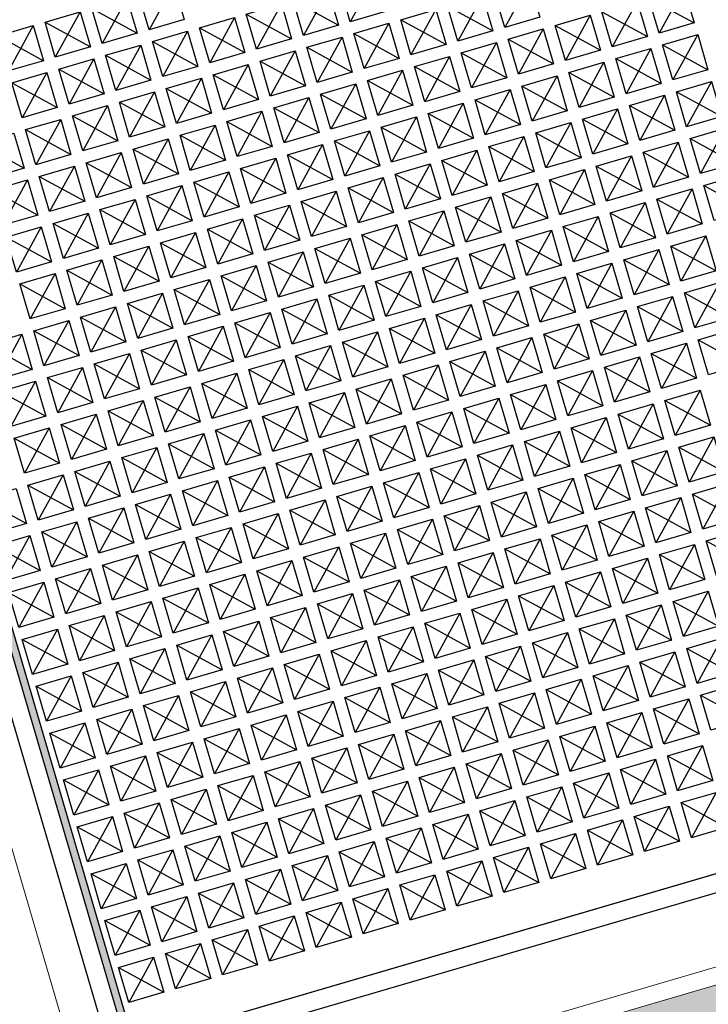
# Model space of a CAD drawing. Header units: metres. Extents: x 228628 to 230733, y 593242 to 595543.
# Tile 19 of 71: x 229985.529 to 229985.717, y 594176.069 to 594176.339. Entities that reach past the tile are written whole.
import ezdxf

# ---------------------------------------------------------------- set-up
doc = ezdxf.new("R2010")
doc.units = ezdxf.units.M
doc.layers.add('putdeksel', color=7, linetype='Continuous', true_color=0x504847)
doc.layers.add('PVC', color=7, linetype='Continuous', true_color=0x474647)

# ---------------------------------------------------------------- blocks, each defined once
blk = doc.blocks.new('_BLOCK_LEICON_GX-18_MIDDENELEMENT_300x60')
at = {"lineweight": 5}
h = blk.add_hatch(dxfattribs=at)
h.set_pattern_fill('DOTS', color=256, scale=10, style=0)
h.set_pattern_definition([(0, (-55166.677, -44255.552), (7.9375, 15.875), [0, -15.875])])
h.paths.add_polyline_path([(-907, 421.7), (-1193, 421.7), (-1193, 170.7), (-907, 170.7)])
h.paths.add_polyline_path([(-307, 170.7), (-307, 421.7), (-593, 421.7), (-593, 170.7)])
h.paths.add_polyline_path([(293, 170.7), (293, 421.7), (7, 421.7), (7, 170.7)])
h.paths.add_polyline_path([(893, 170.7), (893, 421.7), (607, 421.7), (607, 170.7)])
h.paths.add_polyline_path([(1207, 170.7), (1493, 170.7), (1493, 421.7), (1207, 421.7)])
for p, q in [((1497.75, 1626.45), (1497.75, 0)), ((1493, 426.45), (1493, 165.95))]:
    blk.add_line(p, q, dxfattribs=at)
blk = doc.blocks.new('_BLOCK_LEICON_GX-18_MIDDENELEMENT_KOLKSPARING_300x60')
at = {"lineweight": 5}
blk.add_line((-1117.75, 450), (-1497.75, 450), dxfattribs=at)
blk = doc.blocks.new('_BLOCK_LEICON_PERRONKOLK')
at = {"layer": 'putdeksel'}
h = blk.add_hatch(color=256, dxfattribs=at)
h.dxf.hatch_style = 1
h.paths.add_polyline_path([(169.99, -7), (169.99, -5), (-170.01, -5), (-170.01, -7)])
for points in [[(-175.01, 0), (-175.01, -440), (174.99, -440), (174.99, 0), (-175.01, 0)], [(-170.01, -7), (-170.01, -307), (169.99, -307), (169.99, -7), (-170.01, -7)], [(-148.7, -18.86), (-158.7, -8.86)], [(-148.7, -8.86), (-158.7, -18.86)], [(-135.34, -18.86), (-145.34, -8.86)], [(-135.34, -8.86), (-145.34, -18.86)], [(-121.98, -18.86), (-131.98, -8.86)], [(-121.98, -8.86), (-131.98, -18.86)], [(-108.61, -18.86), (-118.61, -8.86)], [(-108.61, -8.86), (-118.61, -18.86)], [(-95.25, -18.86), (-105.25, -8.86)], [(-95.25, -8.86), (-105.25, -18.86)], [(-81.88, -18.86), (-91.88, -8.86)], [(-81.88, -8.86), (-91.88, -18.86)], [(-68.52, -18.86), (-78.52, -8.86)], [(-68.52, -8.86), (-78.52, -18.86)], [(-55.15, -18.86), (-65.15, -8.86)], [(-55.15, -8.86), (-65.15, -18.86)], [(-41.79, -18.86), (-51.79, -8.86)], [(-41.79, -8.86), (-51.79, -18.86)], [(-28.42, -18.86), (-38.42, -8.86)], [(-28.42, -8.86), (-38.42, -18.86)], [(-15.06, -8.86), (-25.06, -18.86)], [(-148.7, -32.22), (-158.7, -22.22)], [(-148.7, -22.22), (-158.7, -32.22)], [(-135.34, -32.22), (-145.34, -22.22)], [(-135.34, -22.22), (-145.34, -32.22)], [(-121.98, -32.22), (-131.98, -22.22)], [(-121.98, -22.22), (-131.98, -32.22)], [(-108.61, -32.22), (-118.61, -22.22)], [(-108.61, -22.22), (-118.61, -32.22)], [(-95.25, -32.22), (-105.25, -22.22)], [(-95.25, -22.22), (-105.25, -32.22)], [(-81.88, -32.22), (-91.88, -22.22)], [(-81.88, -22.22), (-91.88, -32.22)], [(-68.52, -32.22), (-78.52, -22.22)], [(-68.52, -22.22), (-78.52, -32.22)], [(-55.15, -32.22), (-65.15, -22.22)], [(-55.15, -22.22), (-65.15, -32.22)], [(-41.79, -32.22), (-51.79, -22.22)], [(-41.79, -22.22), (-51.79, -32.22)], [(-28.42, -32.22), (-38.42, -22.22)], [(-28.42, -22.22), (-38.42, -32.22)], [(-15.06, -32.22), (-25.06, -22.22)], [(-15.06, -22.22), (-25.06, -32.22)], [(-1.7, -32.22), (-11.7, -22.22)], [(-1.7, -22.22), (-11.7, -32.22)], [(11.67, -32.22), (1.67, -22.22)], [(11.67, -22.22), (1.67, -32.22)], [(25.03, -32.22), (15.03, -22.22)], [(25.03, -22.22), (15.03, -32.22)], [(-148.7, -45.59), (-158.7, -35.59)], [(-148.7, -35.59), (-158.7, -45.59)], [(-135.34, -45.59), (-145.34, -35.59)], [(-135.34, -35.59), (-145.34, -45.59)], [(-121.98, -45.59), (-131.98, -35.59)], [(-121.98, -35.59), (-131.98, -45.59)], [(-108.61, -45.59), (-118.61, -35.59)], [(-108.61, -35.59), (-118.61, -45.59)], [(-95.25, -45.59), (-105.25, -35.59)], [(-95.25, -35.59), (-105.25, -45.59)], [(-81.88, -45.59), (-91.88, -35.59)], [(-81.88, -35.59), (-91.88, -45.59)], [(-68.52, -45.59), (-78.52, -35.59)], [(-68.52, -35.59), (-78.52, -45.59)], [(-55.15, -45.59), (-65.15, -35.59)], [(-55.15, -35.59), (-65.15, -45.59)], [(-41.79, -45.59), (-51.79, -35.59)], [(-41.79, -35.59), (-51.79, -45.59)], [(-28.42, -45.59), (-38.42, -35.59)], [(-28.42, -35.59), (-38.42, -45.59)], [(-15.06, -45.59), (-25.06, -35.59)], [(-15.06, -35.59), (-25.06, -45.59)], [(-1.7, -45.59), (-11.7, -35.59)], [(-1.7, -35.59), (-11.7, -45.59)], [(11.67, -45.59), (1.67, -35.59)], [(11.67, -35.59), (1.67, -45.59)], [(25.03, -45.59), (15.03, -35.59)], [(25.03, -35.59), (15.03, -45.59)], [(38.4, -45.59), (28.4, -35.59)], [(38.4, -35.59), (28.4, -45.59)], [(51.76, -45.59), (41.76, -35.59)], [(51.76, -35.59), (41.76, -45.59)], [(65.13, -45.59), (55.13, -35.59)], [(65.13, -35.59), (55.13, -45.59)], [(78.49, -35.59), (68.49, -45.59)], [(-148.7, -58.95), (-158.7, -48.95)], [(-148.7, -48.95), (-158.7, -58.95)], [(-135.34, -58.95), (-145.34, -48.95)], [(-135.34, -48.95), (-145.34, -58.95)], [(-121.98, -58.95), (-131.98, -48.95)], [(-121.98, -48.95), (-131.98, -58.95)], [(-108.61, -58.95), (-118.61, -48.95)], [(-108.61, -48.95), (-118.61, -58.95)], [(-95.25, -58.95), (-105.25, -48.95)], [(-95.25, -48.95), (-105.25, -58.95)], [(-81.88, -58.95), (-91.88, -48.95)], [(-81.88, -48.95), (-91.88, -58.95)], [(-68.52, -58.95), (-78.52, -48.95)], [(-68.52, -48.95), (-78.52, -58.95)], [(-55.15, -58.95), (-65.15, -48.95)], [(-55.15, -48.95), (-65.15, -58.95)], [(-41.79, -58.95), (-51.79, -48.95)], [(-41.79, -48.95), (-51.79, -58.95)], [(-28.42, -58.95), (-38.42, -48.95)], [(-28.42, -48.95), (-38.42, -58.95)], [(-15.06, -58.95), (-25.06, -48.95)], [(-15.06, -48.95), (-25.06, -58.95)], [(-1.7, -58.95), (-11.7, -48.95)], [(-1.7, -48.95), (-11.7, -58.95)], [(11.67, -58.95), (1.67, -48.95)], [(11.67, -48.95), (1.67, -58.95)], [(25.03, -58.95), (15.03, -48.95)], [(25.03, -48.95), (15.03, -58.95)], [(38.4, -58.95), (28.4, -48.95)], [(38.4, -48.95), (28.4, -58.95)], [(51.76, -58.95), (41.76, -48.95)], [(51.76, -48.95), (41.76, -58.95)], [(65.13, -58.95), (55.13, -48.95)], [(65.13, -48.95), (55.13, -58.95)], [(78.49, -58.95), (68.49, -48.95)], [(78.49, -48.95), (68.49, -58.95)], [(91.86, -58.95), (81.86, -48.95)], [(91.86, -48.95), (81.86, -58.95)], [(105.22, -58.95), (95.22, -48.95)], [(105.22, -48.95), (95.22, -58.95)], [(-148.7, -72.32), (-158.7, -62.32)], [(-148.7, -62.32), (-158.7, -72.32)], [(-135.34, -72.32), (-145.34, -62.32)], [(-135.34, -62.32), (-145.34, -72.32)], [(-121.98, -72.32), (-131.98, -62.32)], [(-121.98, -62.32), (-131.98, -72.32)], [(-108.61, -72.32), (-118.61, -62.32)], [(-108.61, -62.32), (-118.61, -72.32)], [(-95.25, -72.32), (-105.25, -62.32)], [(-95.25, -62.32), (-105.25, -72.32)], [(-81.88, -72.32), (-91.88, -62.32)], [(-81.88, -62.32), (-91.88, -72.32)], [(-68.52, -72.32), (-78.52, -62.32)], [(-68.52, -62.32), (-78.52, -72.32)], [(-55.15, -72.32), (-65.15, -62.32)], [(-55.15, -62.32), (-65.15, -72.32)], [(-41.79, -72.32), (-51.79, -62.32)], [(-41.79, -62.32), (-51.79, -72.32)], [(-28.42, -72.32), (-38.42, -62.32)], [(-28.42, -62.32), (-38.42, -72.32)], [(-15.06, -72.32), (-25.06, -62.32)], [(-15.06, -62.32), (-25.06, -72.32)], [(-1.7, -72.32), (-11.7, -62.32)], [(-1.7, -62.32), (-11.7, -72.32)], [(11.67, -72.32), (1.67, -62.32)], [(11.67, -62.32), (1.67, -72.32)], [(25.03, -72.32), (15.03, -62.32)], [(25.03, -62.32), (15.03, -72.32)], [(38.4, -72.32), (28.4, -62.32)], [(38.4, -62.32), (28.4, -72.32)], [(51.76, -72.32), (41.76, -62.32)], [(51.76, -62.32), (41.76, -72.32)], [(65.13, -72.32), (55.13, -62.32)], [(65.13, -62.32), (55.13, -72.32)], [(78.49, -72.32), (68.49, -62.32)], [(78.49, -62.32), (68.49, -72.32)], [(91.86, -72.32), (81.86, -62.32)], [(91.86, -62.32), (81.86, -72.32)], [(105.22, -72.32), (95.22, -62.32)], [(105.22, -62.32), (95.22, -72.32)], [(-148.7, -85.68), (-158.7, -75.68)], [(-148.7, -75.68), (-158.7, -85.68)], [(-135.34, -85.68), (-145.34, -75.68)], [(-135.34, -75.68), (-145.34, -85.68)], [(-121.98, -85.68), (-131.98, -75.68)], [(-121.98, -75.68), (-131.98, -85.68)], [(-108.61, -85.68), (-118.61, -75.68)], [(-108.61, -75.68), (-118.61, -85.68)], [(-95.25, -85.68), (-105.25, -75.68)], [(-95.25, -75.68), (-105.25, -85.68)], [(-81.88, -85.68), (-91.88, -75.68)], [(-81.88, -75.68), (-91.88, -85.68)], [(-68.52, -85.68), (-78.52, -75.68)], [(-68.52, -75.68), (-78.52, -85.68)], [(-55.15, -85.68), (-65.15, -75.68)], [(-55.15, -75.68), (-65.15, -85.68)], [(-41.79, -85.68), (-51.79, -75.68)], [(-41.79, -75.68), (-51.79, -85.68)], [(-28.42, -85.68), (-38.42, -75.68)], [(-28.42, -75.68), (-38.42, -85.68)], [(-15.06, -85.68), (-25.06, -75.68)], [(-15.06, -75.68), (-25.06, -85.68)], [(-1.7, -85.68), (-11.7, -75.68)], [(-1.7, -75.68), (-11.7, -85.68)], [(11.67, -85.68), (1.67, -75.68)], [(11.67, -75.68), (1.67, -85.68)], [(25.03, -85.68), (15.03, -75.68)], [(25.03, -75.68), (15.03, -85.68)], [(38.4, -85.68), (28.4, -75.68)], [(38.4, -75.68), (28.4, -85.68)], [(51.76, -85.68), (41.76, -75.68)], [(51.76, -75.68), (41.76, -85.68)], [(65.13, -85.68), (55.13, -75.68)], [(65.13, -75.68), (55.13, -85.68)], [(78.49, -85.68), (68.49, -75.68)], [(78.49, -75.68), (68.49, -85.68)], [(91.86, -85.68), (81.86, -75.68)], [(91.86, -75.68), (81.86, -85.68)], [(105.22, -85.68), (95.22, -75.68)], [(105.22, -75.68), (95.22, -85.68)], [(-148.7, -99.05), (-158.7, -89.05)], [(-148.7, -89.05), (-158.7, -99.05)], [(-135.34, -99.05), (-145.34, -89.05)], [(-135.34, -89.05), (-145.34, -99.05)], [(-121.98, -99.05), (-131.98, -89.05)], [(-121.98, -89.05), (-131.98, -99.05)], [(-108.61, -99.05), (-118.61, -89.05)], [(-108.61, -89.05), (-118.61, -99.05)], [(-95.25, -99.05), (-105.25, -89.05)], [(-95.25, -89.05), (-105.25, -99.05)], [(-81.88, -99.05), (-91.88, -89.05)], [(-81.88, -89.05), (-91.88, -99.05)], [(-68.52, -99.05), (-78.52, -89.05)], [(-68.52, -89.05), (-78.52, -99.05)], [(-55.15, -99.05), (-65.15, -89.05)], [(-55.15, -89.05), (-65.15, -99.05)], [(-41.79, -99.05), (-51.79, -89.05)], [(-41.79, -89.05), (-51.79, -99.05)], [(-28.42, -99.05), (-38.42, -89.05)], [(-28.42, -89.05), (-38.42, -99.05)], [(-15.06, -99.05), (-25.06, -89.05)], [(-15.06, -89.05), (-25.06, -99.05)], [(-1.7, -99.05), (-11.7, -89.05)], [(-1.7, -89.05), (-11.7, -99.05)], [(11.67, -99.05), (1.67, -89.05)], [(11.67, -89.05), (1.67, -99.05)], [(25.03, -99.05), (15.03, -89.05)], [(25.03, -89.05), (15.03, -99.05)], [(38.4, -99.05), (28.4, -89.05)], [(38.4, -89.05), (28.4, -99.05)], [(51.76, -99.05), (41.76, -89.05)], [(51.76, -89.05), (41.76, -99.05)], [(65.13, -99.05), (55.13, -89.05)], [(65.13, -89.05), (55.13, -99.05)], [(78.49, -99.05), (68.49, -89.05)], [(78.49, -89.05), (68.49, -99.05)], [(91.86, -99.05), (81.86, -89.05)], [(91.86, -89.05), (81.86, -99.05)], [(105.22, -99.05), (95.22, -89.05)], [(-148.7, -112.41), (-158.7, -102.41)], [(-148.7, -102.41), (-158.7, -112.41)], [(-135.34, -112.41), (-145.34, -102.41)], [(-135.34, -102.41), (-145.34, -112.41)], [(-121.98, -112.41), (-131.98, -102.41)], [(-121.98, -102.41), (-131.98, -112.41)], [(-108.61, -112.41), (-118.61, -102.41)], [(-108.61, -102.41), (-118.61, -112.41)], [(-95.25, -112.41), (-105.25, -102.41)], [(-95.25, -102.41), (-105.25, -112.41)], [(-81.88, -112.41), (-91.88, -102.41)], [(-81.88, -102.41), (-91.88, -112.41)], [(-68.52, -112.41), (-78.52, -102.41)], [(-68.52, -102.41), (-78.52, -112.41)], [(-55.15, -112.41), (-65.15, -102.41)], [(-55.15, -102.41), (-65.15, -112.41)], [(-41.79, -112.41), (-51.79, -102.41)], [(-41.79, -102.41), (-51.79, -112.41)], [(-28.42, -112.41), (-38.42, -102.41)], [(-28.42, -102.41), (-38.42, -112.41)], [(-15.06, -112.41), (-25.06, -102.41)], [(-15.06, -102.41), (-25.06, -112.41)], [(-1.7, -112.41), (-11.7, -102.41)], [(-1.7, -102.41), (-11.7, -112.41)], [(11.67, -112.41), (1.67, -102.41)], [(11.67, -102.41), (1.67, -112.41)], [(25.03, -112.41), (15.03, -102.41)], [(25.03, -102.41), (15.03, -112.41)], [(38.4, -112.41), (28.4, -102.41)], [(38.4, -102.41), (28.4, -112.41)], [(51.76, -112.41), (41.76, -102.41)], [(51.76, -102.41), (41.76, -112.41)], [(65.13, -112.41), (55.13, -102.41)], [(65.13, -102.41), (55.13, -112.41)], [(78.49, -112.41), (68.49, -102.41)], [(78.49, -102.41), (68.49, -112.41)], [(91.86, -112.41), (81.86, -102.41)], [(91.86, -102.41), (81.86, -112.41)], [(-148.7, -125.77), (-158.7, -115.77)], [(-148.7, -115.77), (-158.7, -125.77)], [(-135.34, -125.77), (-145.34, -115.77)], [(-135.34, -115.77), (-145.34, -125.77)], [(-121.98, -125.77), (-131.98, -115.77)], [(-121.98, -115.77), (-131.98, -125.77)], [(-108.61, -125.77), (-118.61, -115.77)], [(-108.61, -115.77), (-118.61, -125.77)], [(-95.25, -125.77), (-105.25, -115.77)], [(-95.25, -115.77), (-105.25, -125.77)], [(-81.88, -125.77), (-91.88, -115.77)], [(-81.88, -115.77), (-91.88, -125.77)], [(-68.52, -125.77), (-78.52, -115.77)], [(-68.52, -115.77), (-78.52, -125.77)], [(-55.15, -125.77), (-65.15, -115.77)], [(-55.15, -115.77), (-65.15, -125.77)], [(-41.79, -125.77), (-51.79, -115.77)], [(-41.79, -115.77), (-51.79, -125.77)], [(-28.42, -125.77), (-38.42, -115.77)], [(-28.42, -115.77), (-38.42, -125.77)], [(-15.06, -125.77), (-25.06, -115.77)], [(-15.06, -115.77), (-25.06, -125.77)], [(-1.7, -125.77), (-11.7, -115.77)], [(-1.7, -115.77), (-11.7, -125.77)], [(11.67, -125.77), (1.67, -115.77)], [(11.67, -115.77), (1.67, -125.77)], [(25.03, -125.77), (15.03, -115.77)], [(25.03, -115.77), (15.03, -125.77)], [(38.4, -125.77), (28.4, -115.77)], [(38.4, -115.77), (28.4, -125.77)], [(51.76, -125.77), (41.76, -115.77)], [(51.76, -115.77), (41.76, -125.77)], [(65.13, -125.77), (55.13, -115.77)], [(65.13, -115.77), (55.13, -125.77)], [(78.49, -125.77), (68.49, -115.77)], [(78.49, -115.77), (68.49, -125.77)], [(91.86, -125.77), (81.86, -115.77)], [(91.86, -115.77), (81.86, -125.77)], [(-148.7, -139.14), (-158.7, -129.14)], [(-148.7, -129.14), (-158.7, -139.14)], [(-135.34, -139.14), (-145.34, -129.14)], [(-135.34, -129.14), (-145.34, -139.14)], [(-121.98, -139.14), (-131.98, -129.14)], [(-121.98, -129.14), (-131.98, -139.14)], [(-108.61, -139.14), (-118.61, -129.14)], [(-108.61, -129.14), (-118.61, -139.14)], [(-95.25, -139.14), (-105.25, -129.14)], [(-95.25, -129.14), (-105.25, -139.14)], [(-81.88, -139.14), (-91.88, -129.14)], [(-81.88, -129.14), (-91.88, -139.14)], [(-68.52, -139.14), (-78.52, -129.14)], [(-68.52, -129.14), (-78.52, -139.14)], [(-55.15, -139.14), (-65.15, -129.14)], [(-55.15, -129.14), (-65.15, -139.14)], [(-41.79, -139.14), (-51.79, -129.14)], [(-41.79, -129.14), (-51.79, -139.14)], [(-28.42, -139.14), (-38.42, -129.14)], [(-28.42, -129.14), (-38.42, -139.14)], [(-15.06, -139.14), (-25.06, -129.14)], [(-15.06, -129.14), (-25.06, -139.14)], [(-1.7, -139.14), (-11.7, -129.14)], [(-1.7, -129.14), (-11.7, -139.14)], [(11.67, -139.14), (1.67, -129.14)], [(11.67, -129.14), (1.67, -139.14)], [(25.03, -139.14), (15.03, -129.14)], [(25.03, -129.14), (15.03, -139.14)], [(38.4, -139.14), (28.4, -129.14)], [(38.4, -129.14), (28.4, -139.14)], [(51.76, -139.14), (41.76, -129.14)], [(51.76, -129.14), (41.76, -139.14)], [(65.13, -139.14), (55.13, -129.14)], [(65.13, -129.14), (55.13, -139.14)], [(78.49, -139.14), (68.49, -129.14)], [(78.49, -129.14), (68.49, -139.14)], [(91.86, -139.14), (81.86, -129.14)], [(91.86, -129.14), (81.86, -139.14)], [(-148.7, -152.5), (-158.7, -142.5)], [(-148.7, -142.5), (-158.7, -152.5)], [(-135.34, -152.5), (-145.34, -142.5)], [(-135.34, -142.5), (-145.34, -152.5)], [(-121.98, -152.5), (-131.98, -142.5)], [(-121.98, -142.5), (-131.98, -152.5)], [(-108.61, -152.5), (-118.61, -142.5)], [(-108.61, -142.5), (-118.61, -152.5)], [(-95.25, -152.5), (-105.25, -142.5)], [(-95.25, -142.5), (-105.25, -152.5)], [(-81.88, -152.5), (-91.88, -142.5)], [(-81.88, -142.5), (-91.88, -152.5)], [(-68.52, -152.5), (-78.52, -142.5)], [(-68.52, -142.5), (-78.52, -152.5)], [(-55.15, -152.5), (-65.15, -142.5)], [(-55.15, -142.5), (-65.15, -152.5)], [(-41.79, -152.5), (-51.79, -142.5)], [(-41.79, -142.5), (-51.79, -152.5)], [(-28.42, -152.5), (-38.42, -142.5)], [(-28.42, -142.5), (-38.42, -152.5)], [(-15.06, -152.5), (-25.06, -142.5)], [(-15.06, -142.5), (-25.06, -152.5)], [(-1.7, -152.5), (-11.7, -142.5)], [(-1.7, -142.5), (-11.7, -152.5)], [(11.67, -152.5), (1.67, -142.5)], [(11.67, -142.5), (1.67, -152.5)], [(25.03, -152.5), (15.03, -142.5)], [(25.03, -142.5), (15.03, -152.5)], [(38.4, -152.5), (28.4, -142.5)], [(38.4, -142.5), (28.4, -152.5)], [(51.76, -152.5), (41.76, -142.5)], [(51.76, -142.5), (41.76, -152.5)], [(65.13, -152.5), (55.13, -142.5)], [(65.13, -142.5), (55.13, -152.5)], [(78.49, -152.5), (68.49, -142.5)], [(78.49, -142.5), (68.49, -152.5)], [(91.86, -152.5), (81.86, -142.5)], [(-148.7, -165.87), (-158.7, -155.87)], [(-148.7, -155.87), (-158.7, -165.87)], [(-135.34, -165.87), (-145.34, -155.87)], [(-135.34, -155.87), (-145.34, -165.87)], [(-121.98, -165.87), (-131.98, -155.87)], [(-121.98, -155.87), (-131.98, -165.87)], [(-108.61, -165.87), (-118.61, -155.87)], [(-108.61, -155.87), (-118.61, -165.87)], [(-95.25, -165.87), (-105.25, -155.87)], [(-95.25, -155.87), (-105.25, -165.87)], [(-81.88, -165.87), (-91.88, -155.87)], [(-81.88, -155.87), (-91.88, -165.87)], [(-68.52, -165.87), (-78.52, -155.87)], [(-68.52, -155.87), (-78.52, -165.87)], [(-55.15, -165.87), (-65.15, -155.87)], [(-55.15, -155.87), (-65.15, -165.87)], [(-41.79, -165.87), (-51.79, -155.87)], [(-41.79, -155.87), (-51.79, -165.87)], [(-28.42, -165.87), (-38.42, -155.87)], [(-28.42, -155.87), (-38.42, -165.87)], [(-15.06, -165.87), (-25.06, -155.87)], [(-15.06, -155.87), (-25.06, -165.87)], [(-1.7, -165.87), (-11.7, -155.87)], [(-1.7, -155.87), (-11.7, -165.87)], [(11.67, -165.87), (1.67, -155.87)], [(11.67, -155.87), (1.67, -165.87)], [(25.03, -165.87), (15.03, -155.87)], [(25.03, -155.87), (15.03, -165.87)], [(38.4, -165.87), (28.4, -155.87)], [(38.4, -155.87), (28.4, -165.87)], [(51.76, -165.87), (41.76, -155.87)], [(51.76, -155.87), (41.76, -165.87)], [(65.13, -165.87), (55.13, -155.87)], [(65.13, -155.87), (55.13, -165.87)], [(78.49, -165.87), (68.49, -155.87)], [(78.49, -155.87), (68.49, -165.87)], [(-148.7, -179.23), (-158.7, -169.23)], [(-148.7, -169.23), (-158.7, -179.23)], [(-135.34, -179.23), (-145.34, -169.23)], [(-135.34, -169.23), (-145.34, -179.23)], [(-121.98, -179.23), (-131.98, -169.23)], [(-121.98, -169.23), (-131.98, -179.23)], [(-108.61, -179.23), (-118.61, -169.23)], [(-108.61, -169.23), (-118.61, -179.23)], [(-95.25, -179.23), (-105.25, -169.23)], [(-95.25, -169.23), (-105.25, -179.23)], [(-81.88, -179.23), (-91.88, -169.23)], [(-81.88, -169.23), (-91.88, -179.23)], [(-68.52, -179.23), (-78.52, -169.23)], [(-68.52, -169.23), (-78.52, -179.23)], [(-55.15, -179.23), (-65.15, -169.23)], [(-55.15, -169.23), (-65.15, -179.23)], [(-41.79, -179.23), (-51.79, -169.23)], [(-41.79, -169.23), (-51.79, -179.23)], [(-28.42, -179.23), (-38.42, -169.23)], [(-28.42, -169.23), (-38.42, -179.23)], [(-15.06, -179.23), (-25.06, -169.23)], [(-15.06, -169.23), (-25.06, -179.23)], [(-1.7, -179.23), (-11.7, -169.23)], [(-1.7, -169.23), (-11.7, -179.23)], [(11.67, -179.23), (1.67, -169.23)], [(11.67, -169.23), (1.67, -179.23)], [(25.03, -179.23), (15.03, -169.23)], [(25.03, -169.23), (15.03, -179.23)], [(38.4, -179.23), (28.4, -169.23)], [(38.4, -169.23), (28.4, -179.23)], [(51.76, -179.23), (41.76, -169.23)], [(51.76, -169.23), (41.76, -179.23)], [(65.13, -179.23), (55.13, -169.23)], [(65.13, -169.23), (55.13, -179.23)], [(78.49, -179.23), (68.49, -169.23)], [(78.49, -169.23), (68.49, -179.23)], [(-121.98, -182.6), (-131.98, -192.6)], [(-108.61, -192.6), (-118.61, -182.6)], [(-108.61, -182.6), (-118.61, -192.6)], [(-95.25, -192.6), (-105.25, -182.6)], [(-95.25, -182.6), (-105.25, -192.6)], [(-81.88, -192.6), (-91.88, -182.6)], [(-81.88, -182.6), (-91.88, -192.6)], [(-68.52, -192.6), (-78.52, -182.6)], [(-68.52, -182.6), (-78.52, -192.6)], [(-55.15, -192.6), (-65.15, -182.6)], [(-55.15, -182.6), (-65.15, -192.6)], [(-41.79, -192.6), (-51.79, -182.6)], [(-41.79, -182.6), (-51.79, -192.6)], [(-28.42, -192.6), (-38.42, -182.6)], [(-28.42, -182.6), (-38.42, -192.6)], [(-15.06, -192.6), (-25.06, -182.6)], [(-15.06, -182.6), (-25.06, -192.6)], [(-1.7, -192.6), (-11.7, -182.6)], [(-1.7, -182.6), (-11.7, -192.6)], [(11.67, -192.6), (1.67, -182.6)], [(11.67, -182.6), (1.67, -192.6)], [(25.03, -192.6), (15.03, -182.6)], [(25.03, -182.6), (15.03, -192.6)], [(38.4, -192.6), (28.4, -182.6)], [(38.4, -182.6), (28.4, -192.6)], [(51.76, -192.6), (41.76, -182.6)], [(51.76, -182.6), (41.76, -192.6)], [(65.13, -192.6), (55.13, -182.6)], [(65.13, -182.6), (55.13, -192.6)], [(78.49, -192.6), (68.49, -182.6)], [(-81.88, -195.96), (-91.88, -205.96)], [(-68.52, -205.96), (-78.52, -195.96)], [(-68.52, -195.96), (-78.52, -205.96)], [(-55.15, -205.96), (-65.15, -195.96)], [(-55.15, -195.96), (-65.15, -205.96)], [(-41.79, -205.96), (-51.79, -195.96)], [(-41.79, -195.96), (-51.79, -205.96)], [(-28.42, -205.96), (-38.42, -195.96)], [(-28.42, -195.96), (-38.42, -205.96)], [(-15.06, -205.96), (-25.06, -195.96)], [(-15.06, -195.96), (-25.06, -205.96)], [(-1.7, -205.96), (-11.7, -195.96)], [(-1.7, -195.96), (-11.7, -205.96)], [(11.67, -205.96), (1.67, -195.96)], [(11.67, -195.96), (1.67, -205.96)], [(25.03, -205.96), (15.03, -195.96)], [(25.03, -195.96), (15.03, -205.96)], [(38.4, -205.96), (28.4, -195.96)], [(38.4, -195.96), (28.4, -205.96)], [(51.76, -205.96), (41.76, -195.96)], [(51.76, -195.96), (41.76, -205.96)], [(65.13, -205.96), (55.13, -195.96)], [(65.13, -195.96), (55.13, -205.96)], [(-28.42, -209.33), (-38.42, -219.33)], [(-15.06, -219.33), (-25.06, -209.33)], [(-15.06, -209.33), (-25.06, -219.33)], [(-1.7, -219.33), (-11.7, -209.33)], [(-1.7, -209.33), (-11.7, -219.33)], [(11.67, -219.33), (1.67, -209.33)], [(11.67, -209.33), (1.67, -219.33)], [(25.03, -219.33), (15.03, -209.33)], [(25.03, -209.33), (15.03, -219.33)], [(38.4, -219.33), (28.4, -209.33)], [(38.4, -209.33), (28.4, -219.33)], [(51.76, -219.33), (41.76, -209.33)], [(51.76, -209.33), (41.76, -219.33)], [(65.13, -219.33), (55.13, -209.33)], [(65.13, -209.33), (55.13, -219.33)], [(11.67, -222.69), (1.67, -232.69)], [(25.03, -232.69), (15.03, -222.69)], [(25.03, -222.69), (15.03, -232.69)], [(38.4, -232.69), (28.4, -222.69)], [(38.4, -222.69), (28.4, -232.69)], [(51.76, -232.69), (41.76, -222.69)], [(51.76, -222.69), (41.76, -232.69)], [(65.13, -232.69), (55.13, -222.69)], [(65.13, -222.69), (55.13, -232.69)]]:
    blk.add_lwpolyline(points)
for points in [[(-170.01, -5), (-170.01, -435), (169.99, -435), (169.99, -5)], [(-148.7, -8.86), (-148.7, -18.86), (-158.7, -18.86), (-158.7, -8.86)], [(-135.34, -8.86), (-135.34, -18.86), (-145.34, -18.86), (-145.34, -8.86)], [(-121.98, -8.86), (-121.98, -18.86), (-131.98, -18.86), (-131.98, -8.86)], [(-108.61, -8.86), (-108.61, -18.86), (-118.61, -18.86), (-118.61, -8.86)], [(-95.25, -8.86), (-95.25, -18.86), (-105.25, -18.86), (-105.25, -8.86)], [(-81.88, -8.86), (-81.88, -18.86), (-91.88, -18.86), (-91.88, -8.86)], [(-68.52, -8.86), (-68.52, -18.86), (-78.52, -18.86), (-78.52, -8.86)], [(-55.15, -8.86), (-55.15, -18.86), (-65.15, -18.86), (-65.15, -8.86)], [(-41.79, -8.86), (-41.79, -18.86), (-51.79, -18.86), (-51.79, -8.86)], [(-28.42, -8.86), (-28.42, -18.86), (-38.42, -18.86), (-38.42, -8.86)], [(-15.06, -8.86), (-15.06, -18.86), (-25.06, -18.86), (-25.06, -8.86)], [(-148.7, -22.22), (-148.7, -32.22), (-158.7, -32.22), (-158.7, -22.22)], [(-135.34, -22.22), (-135.34, -32.22), (-145.34, -32.22), (-145.34, -22.22)], [(-121.98, -22.22), (-121.98, -32.22), (-131.98, -32.22), (-131.98, -22.22)], [(-108.61, -22.22), (-108.61, -32.22), (-118.61, -32.22), (-118.61, -22.22)], [(-95.25, -22.22), (-95.25, -32.22), (-105.25, -32.22), (-105.25, -22.22)], [(-81.88, -22.22), (-81.88, -32.22), (-91.88, -32.22), (-91.88, -22.22)], [(-68.52, -22.22), (-68.52, -32.22), (-78.52, -32.22), (-78.52, -22.22)], [(-55.15, -22.22), (-55.15, -32.22), (-65.15, -32.22), (-65.15, -22.22)], [(-41.79, -22.22), (-41.79, -32.22), (-51.79, -32.22), (-51.79, -22.22)], [(-28.42, -22.22), (-28.42, -32.22), (-38.42, -32.22), (-38.42, -22.22)], [(-15.06, -22.22), (-15.06, -32.22), (-25.06, -32.22), (-25.06, -22.22)], [(-1.7, -22.22), (-1.7, -32.22), (-11.7, -32.22), (-11.7, -22.22)], [(11.67, -22.22), (11.67, -32.22), (1.67, -32.22), (1.67, -22.22)], [(25.03, -22.22), (25.03, -32.22), (15.03, -32.22), (15.03, -22.22)], [(-148.7, -35.59), (-148.7, -45.59), (-158.7, -45.59), (-158.7, -35.59)], [(-135.34, -35.59), (-135.34, -45.59), (-145.34, -45.59), (-145.34, -35.59)], [(-121.98, -35.59), (-121.98, -45.59), (-131.98, -45.59), (-131.98, -35.59)], [(-108.61, -35.59), (-108.61, -45.59), (-118.61, -45.59), (-118.61, -35.59)], [(-95.25, -35.59), (-95.25, -45.59), (-105.25, -45.59), (-105.25, -35.59)], [(-81.88, -35.59), (-81.88, -45.59), (-91.88, -45.59), (-91.88, -35.59)], [(-68.52, -35.59), (-68.52, -45.59), (-78.52, -45.59), (-78.52, -35.59)], [(-55.15, -35.59), (-55.15, -45.59), (-65.15, -45.59), (-65.15, -35.59)], [(-41.79, -35.59), (-41.79, -45.59), (-51.79, -45.59), (-51.79, -35.59)], [(-28.42, -35.59), (-28.42, -45.59), (-38.42, -45.59), (-38.42, -35.59)], [(-15.06, -35.59), (-15.06, -45.59), (-25.06, -45.59), (-25.06, -35.59)], [(-1.7, -35.59), (-1.7, -45.59), (-11.7, -45.59), (-11.7, -35.59)], [(11.67, -35.59), (11.67, -45.59), (1.67, -45.59), (1.67, -35.59)], [(25.03, -35.59), (25.03, -45.59), (15.03, -45.59), (15.03, -35.59)], [(38.4, -35.59), (38.4, -45.59), (28.4, -45.59), (28.4, -35.59)], [(51.76, -35.59), (51.76, -45.59), (41.76, -45.59), (41.76, -35.59)], [(65.13, -35.59), (65.13, -45.59), (55.13, -45.59), (55.13, -35.59)], [(78.49, -35.59), (78.49, -45.59), (68.49, -45.59), (68.49, -35.59)], [(-148.7, -48.95), (-148.7, -58.95), (-158.7, -58.95), (-158.7, -48.95)], [(-135.34, -48.95), (-135.34, -58.95), (-145.34, -58.95), (-145.34, -48.95)], [(-121.98, -48.95), (-121.98, -58.95), (-131.98, -58.95), (-131.98, -48.95)], [(-108.61, -48.95), (-108.61, -58.95), (-118.61, -58.95), (-118.61, -48.95)], [(-95.25, -48.95), (-95.25, -58.95), (-105.25, -58.95), (-105.25, -48.95)], [(-81.88, -48.95), (-81.88, -58.95), (-91.88, -58.95), (-91.88, -48.95)], [(-68.52, -48.95), (-68.52, -58.95), (-78.52, -58.95), (-78.52, -48.95)], [(-55.15, -48.95), (-55.15, -58.95), (-65.15, -58.95), (-65.15, -48.95)], [(-41.79, -48.95), (-41.79, -58.95), (-51.79, -58.95), (-51.79, -48.95)], [(-28.42, -48.95), (-28.42, -58.95), (-38.42, -58.95), (-38.42, -48.95)], [(-15.06, -48.95), (-15.06, -58.95), (-25.06, -58.95), (-25.06, -48.95)], [(-1.7, -48.95), (-1.7, -58.95), (-11.7, -58.95), (-11.7, -48.95)], [(11.67, -48.95), (11.67, -58.95), (1.67, -58.95), (1.67, -48.95)], [(25.03, -48.95), (25.03, -58.95), (15.03, -58.95), (15.03, -48.95)], [(38.4, -48.95), (38.4, -58.95), (28.4, -58.95), (28.4, -48.95)], [(51.76, -48.95), (51.76, -58.95), (41.76, -58.95), (41.76, -48.95)], [(65.13, -48.95), (65.13, -58.95), (55.13, -58.95), (55.13, -48.95)], [(78.49, -48.95), (78.49, -58.95), (68.49, -58.95), (68.49, -48.95)], [(91.86, -48.95), (91.86, -58.95), (81.86, -58.95), (81.86, -48.95)], [(105.22, -48.95), (105.22, -58.95), (95.22, -58.95), (95.22, -48.95)], [(-148.7, -62.32), (-148.7, -72.32), (-158.7, -72.32), (-158.7, -62.32)], [(-135.34, -62.32), (-135.34, -72.32), (-145.34, -72.32), (-145.34, -62.32)], [(-121.98, -62.32), (-121.98, -72.32), (-131.98, -72.32), (-131.98, -62.32)], [(-108.61, -62.32), (-108.61, -72.32), (-118.61, -72.32), (-118.61, -62.32)], [(-95.25, -62.32), (-95.25, -72.32), (-105.25, -72.32), (-105.25, -62.32)], [(-81.88, -62.32), (-81.88, -72.32), (-91.88, -72.32), (-91.88, -62.32)], [(-68.52, -62.32), (-68.52, -72.32), (-78.52, -72.32), (-78.52, -62.32)], [(-55.15, -62.32), (-55.15, -72.32), (-65.15, -72.32), (-65.15, -62.32)], [(-41.79, -62.32), (-41.79, -72.32), (-51.79, -72.32), (-51.79, -62.32)], [(-28.42, -62.32), (-28.42, -72.32), (-38.42, -72.32), (-38.42, -62.32)], [(-15.06, -62.32), (-15.06, -72.32), (-25.06, -72.32), (-25.06, -62.32)], [(-1.7, -62.32), (-1.7, -72.32), (-11.7, -72.32), (-11.7, -62.32)], [(11.67, -62.32), (11.67, -72.32), (1.67, -72.32), (1.67, -62.32)], [(25.03, -62.32), (25.03, -72.32), (15.03, -72.32), (15.03, -62.32)], [(38.4, -62.32), (38.4, -72.32), (28.4, -72.32), (28.4, -62.32)], [(51.76, -62.32), (51.76, -72.32), (41.76, -72.32), (41.76, -62.32)], [(65.13, -62.32), (65.13, -72.32), (55.13, -72.32), (55.13, -62.32)], [(78.49, -62.32), (78.49, -72.32), (68.49, -72.32), (68.49, -62.32)], [(91.86, -62.32), (91.86, -72.32), (81.86, -72.32), (81.86, -62.32)], [(105.22, -62.32), (105.22, -72.32), (95.22, -72.32), (95.22, -62.32)], [(-148.7, -75.68), (-148.7, -85.68), (-158.7, -85.68), (-158.7, -75.68)], [(-135.34, -75.68), (-135.34, -85.68), (-145.34, -85.68), (-145.34, -75.68)], [(-121.98, -75.68), (-121.98, -85.68), (-131.98, -85.68), (-131.98, -75.68)], [(-108.61, -75.68), (-108.61, -85.68), (-118.61, -85.68), (-118.61, -75.68)], [(-95.25, -75.68), (-95.25, -85.68), (-105.25, -85.68), (-105.25, -75.68)], [(-81.88, -75.68), (-81.88, -85.68), (-91.88, -85.68), (-91.88, -75.68)], [(-68.52, -75.68), (-68.52, -85.68), (-78.52, -85.68), (-78.52, -75.68)], [(-55.15, -75.68), (-55.15, -85.68), (-65.15, -85.68), (-65.15, -75.68)], [(-41.79, -75.68), (-41.79, -85.68), (-51.79, -85.68), (-51.79, -75.68)], [(-28.42, -75.68), (-28.42, -85.68), (-38.42, -85.68), (-38.42, -75.68)], [(-15.06, -75.68), (-15.06, -85.68), (-25.06, -85.68), (-25.06, -75.68)], [(-1.7, -75.68), (-1.7, -85.68), (-11.7, -85.68), (-11.7, -75.68)], [(11.67, -75.68), (11.67, -85.68), (1.67, -85.68), (1.67, -75.68)], [(25.03, -75.68), (25.03, -85.68), (15.03, -85.68), (15.03, -75.68)], [(38.4, -75.68), (38.4, -85.68), (28.4, -85.68), (28.4, -75.68)], [(51.76, -75.68), (51.76, -85.68), (41.76, -85.68), (41.76, -75.68)], [(65.13, -75.68), (65.13, -85.68), (55.13, -85.68), (55.13, -75.68)], [(78.49, -75.68), (78.49, -85.68), (68.49, -85.68), (68.49, -75.68)], [(91.86, -75.68), (91.86, -85.68), (81.86, -85.68), (81.86, -75.68)], [(105.22, -75.68), (105.22, -85.68), (95.22, -85.68), (95.22, -75.68)], [(-148.7, -89.05), (-148.7, -99.05), (-158.7, -99.05), (-158.7, -89.05)], [(-135.34, -89.05), (-135.34, -99.05), (-145.34, -99.05), (-145.34, -89.05)], [(-121.98, -89.05), (-121.98, -99.05), (-131.98, -99.05), (-131.98, -89.05)], [(-108.61, -89.05), (-108.61, -99.05), (-118.61, -99.05), (-118.61, -89.05)], [(-95.25, -89.05), (-95.25, -99.05), (-105.25, -99.05), (-105.25, -89.05)], [(-81.88, -89.05), (-81.88, -99.05), (-91.88, -99.05), (-91.88, -89.05)], [(-68.52, -89.05), (-68.52, -99.05), (-78.52, -99.05), (-78.52, -89.05)], [(-55.15, -89.05), (-55.15, -99.05), (-65.15, -99.05), (-65.15, -89.05)], [(-41.79, -89.05), (-41.79, -99.05), (-51.79, -99.05), (-51.79, -89.05)], [(-28.42, -89.05), (-28.42, -99.05), (-38.42, -99.05), (-38.42, -89.05)], [(-15.06, -89.05), (-15.06, -99.05), (-25.06, -99.05), (-25.06, -89.05)], [(-1.7, -89.05), (-1.7, -99.05), (-11.7, -99.05), (-11.7, -89.05)], [(11.67, -89.05), (11.67, -99.05), (1.67, -99.05), (1.67, -89.05)], [(25.03, -89.05), (25.03, -99.05), (15.03, -99.05), (15.03, -89.05)], [(38.4, -89.05), (38.4, -99.05), (28.4, -99.05), (28.4, -89.05)], [(51.76, -89.05), (51.76, -99.05), (41.76, -99.05), (41.76, -89.05)], [(65.13, -89.05), (65.13, -99.05), (55.13, -99.05), (55.13, -89.05)], [(78.49, -89.05), (78.49, -99.05), (68.49, -99.05), (68.49, -89.05)], [(91.86, -89.05), (91.86, -99.05), (81.86, -99.05), (81.86, -89.05)], [(105.22, -89.05), (105.22, -99.05), (95.22, -99.05), (95.22, -89.05)], [(-148.7, -102.41), (-148.7, -112.41), (-158.7, -112.41), (-158.7, -102.41)], [(-135.34, -102.41), (-135.34, -112.41), (-145.34, -112.41), (-145.34, -102.41)], [(-121.98, -102.41), (-121.98, -112.41), (-131.98, -112.41), (-131.98, -102.41)], [(-108.61, -102.41), (-108.61, -112.41), (-118.61, -112.41), (-118.61, -102.41)], [(-95.25, -102.41), (-95.25, -112.41), (-105.25, -112.41), (-105.25, -102.41)], [(-81.88, -102.41), (-81.88, -112.41), (-91.88, -112.41), (-91.88, -102.41)], [(-68.52, -102.41), (-68.52, -112.41), (-78.52, -112.41), (-78.52, -102.41)], [(-55.15, -102.41), (-55.15, -112.41), (-65.15, -112.41), (-65.15, -102.41)], [(-41.79, -102.41), (-41.79, -112.41), (-51.79, -112.41), (-51.79, -102.41)], [(-28.42, -102.41), (-28.42, -112.41), (-38.42, -112.41), (-38.42, -102.41)], [(-15.06, -102.41), (-15.06, -112.41), (-25.06, -112.41), (-25.06, -102.41)], [(-1.7, -102.41), (-1.7, -112.41), (-11.7, -112.41), (-11.7, -102.41)], [(11.67, -102.41), (11.67, -112.41), (1.67, -112.41), (1.67, -102.41)], [(25.03, -102.41), (25.03, -112.41), (15.03, -112.41), (15.03, -102.41)], [(38.4, -102.41), (38.4, -112.41), (28.4, -112.41), (28.4, -102.41)], [(51.76, -102.41), (51.76, -112.41), (41.76, -112.41), (41.76, -102.41)], [(65.13, -102.41), (65.13, -112.41), (55.13, -112.41), (55.13, -102.41)], [(78.49, -102.41), (78.49, -112.41), (68.49, -112.41), (68.49, -102.41)], [(91.86, -102.41), (91.86, -112.41), (81.86, -112.41), (81.86, -102.41)], [(-148.7, -115.77), (-148.7, -125.77), (-158.7, -125.77), (-158.7, -115.77)], [(-135.34, -115.77), (-135.34, -125.77), (-145.34, -125.77), (-145.34, -115.77)], [(-121.98, -115.77), (-121.98, -125.77), (-131.98, -125.77), (-131.98, -115.77)], [(-108.61, -115.77), (-108.61, -125.77), (-118.61, -125.77), (-118.61, -115.77)], [(-95.25, -115.77), (-95.25, -125.77), (-105.25, -125.77), (-105.25, -115.77)], [(-81.88, -115.77), (-81.88, -125.77), (-91.88, -125.77), (-91.88, -115.77)], [(-68.52, -115.77), (-68.52, -125.77), (-78.52, -125.77), (-78.52, -115.77)], [(-55.15, -115.77), (-55.15, -125.77), (-65.15, -125.77), (-65.15, -115.77)], [(-41.79, -115.77), (-41.79, -125.77), (-51.79, -125.77), (-51.79, -115.77)], [(-28.42, -115.77), (-28.42, -125.77), (-38.42, -125.77), (-38.42, -115.77)], [(-15.06, -115.77), (-15.06, -125.77), (-25.06, -125.77), (-25.06, -115.77)], [(-1.7, -115.77), (-1.7, -125.77), (-11.7, -125.77), (-11.7, -115.77)], [(11.67, -115.77), (11.67, -125.77), (1.67, -125.77), (1.67, -115.77)], [(25.03, -115.77), (25.03, -125.77), (15.03, -125.77), (15.03, -115.77)], [(38.4, -115.77), (38.4, -125.77), (28.4, -125.77), (28.4, -115.77)], [(51.76, -115.77), (51.76, -125.77), (41.76, -125.77), (41.76, -115.77)], [(65.13, -115.77), (65.13, -125.77), (55.13, -125.77), (55.13, -115.77)], [(78.49, -115.77), (78.49, -125.77), (68.49, -125.77), (68.49, -115.77)], [(91.86, -115.77), (91.86, -125.77), (81.86, -125.77), (81.86, -115.77)], [(-148.7, -129.14), (-148.7, -139.14), (-158.7, -139.14), (-158.7, -129.14)], [(-135.34, -129.14), (-135.34, -139.14), (-145.34, -139.14), (-145.34, -129.14)], [(-121.98, -129.14), (-121.98, -139.14), (-131.98, -139.14), (-131.98, -129.14)], [(-108.61, -129.14), (-108.61, -139.14), (-118.61, -139.14), (-118.61, -129.14)], [(-95.25, -129.14), (-95.25, -139.14), (-105.25, -139.14), (-105.25, -129.14)], [(-81.88, -129.14), (-81.88, -139.14), (-91.88, -139.14), (-91.88, -129.14)], [(-68.52, -129.14), (-68.52, -139.14), (-78.52, -139.14), (-78.52, -129.14)], [(-55.15, -129.14), (-55.15, -139.14), (-65.15, -139.14), (-65.15, -129.14)], [(-41.79, -129.14), (-41.79, -139.14), (-51.79, -139.14), (-51.79, -129.14)], [(-28.42, -129.14), (-28.42, -139.14), (-38.42, -139.14), (-38.42, -129.14)], [(-15.06, -129.14), (-15.06, -139.14), (-25.06, -139.14), (-25.06, -129.14)], [(-1.7, -129.14), (-1.7, -139.14), (-11.7, -139.14), (-11.7, -129.14)], [(11.67, -129.14), (11.67, -139.14), (1.67, -139.14), (1.67, -129.14)], [(25.03, -129.14), (25.03, -139.14), (15.03, -139.14), (15.03, -129.14)], [(38.4, -129.14), (38.4, -139.14), (28.4, -139.14), (28.4, -129.14)], [(51.76, -129.14), (51.76, -139.14), (41.76, -139.14), (41.76, -129.14)], [(65.13, -129.14), (65.13, -139.14), (55.13, -139.14), (55.13, -129.14)], [(78.49, -129.14), (78.49, -139.14), (68.49, -139.14), (68.49, -129.14)], [(91.86, -129.14), (91.86, -139.14), (81.86, -139.14), (81.86, -129.14)], [(-148.7, -142.5), (-148.7, -152.5), (-158.7, -152.5), (-158.7, -142.5)], [(-135.34, -142.5), (-135.34, -152.5), (-145.34, -152.5), (-145.34, -142.5)], [(-121.98, -142.5), (-121.98, -152.5), (-131.98, -152.5), (-131.98, -142.5)], [(-108.61, -142.5), (-108.61, -152.5), (-118.61, -152.5), (-118.61, -142.5)], [(-95.25, -142.5), (-95.25, -152.5), (-105.25, -152.5), (-105.25, -142.5)], [(-81.88, -142.5), (-81.88, -152.5), (-91.88, -152.5), (-91.88, -142.5)], [(-68.52, -142.5), (-68.52, -152.5), (-78.52, -152.5), (-78.52, -142.5)], [(-55.15, -142.5), (-55.15, -152.5), (-65.15, -152.5), (-65.15, -142.5)], [(-41.79, -142.5), (-41.79, -152.5), (-51.79, -152.5), (-51.79, -142.5)], [(-28.42, -142.5), (-28.42, -152.5), (-38.42, -152.5), (-38.42, -142.5)], [(-15.06, -142.5), (-15.06, -152.5), (-25.06, -152.5), (-25.06, -142.5)], [(-1.7, -142.5), (-1.7, -152.5), (-11.7, -152.5), (-11.7, -142.5)], [(11.67, -142.5), (11.67, -152.5), (1.67, -152.5), (1.67, -142.5)], [(25.03, -142.5), (25.03, -152.5), (15.03, -152.5), (15.03, -142.5)], [(38.4, -142.5), (38.4, -152.5), (28.4, -152.5), (28.4, -142.5)], [(51.76, -142.5), (51.76, -152.5), (41.76, -152.5), (41.76, -142.5)], [(65.13, -142.5), (65.13, -152.5), (55.13, -152.5), (55.13, -142.5)], [(78.49, -142.5), (78.49, -152.5), (68.49, -152.5), (68.49, -142.5)], [(91.86, -142.5), (91.86, -152.5), (81.86, -152.5), (81.86, -142.5)], [(-148.7, -155.87), (-148.7, -165.87), (-158.7, -165.87), (-158.7, -155.87)], [(-135.34, -155.87), (-135.34, -165.87), (-145.34, -165.87), (-145.34, -155.87)], [(-121.98, -155.87), (-121.98, -165.87), (-131.98, -165.87), (-131.98, -155.87)], [(-108.61, -155.87), (-108.61, -165.87), (-118.61, -165.87), (-118.61, -155.87)], [(-95.25, -155.87), (-95.25, -165.87), (-105.25, -165.87), (-105.25, -155.87)], [(-81.88, -155.87), (-81.88, -165.87), (-91.88, -165.87), (-91.88, -155.87)], [(-68.52, -155.87), (-68.52, -165.87), (-78.52, -165.87), (-78.52, -155.87)], [(-55.15, -155.87), (-55.15, -165.87), (-65.15, -165.87), (-65.15, -155.87)], [(-41.79, -155.87), (-41.79, -165.87), (-51.79, -165.87), (-51.79, -155.87)], [(-28.42, -155.87), (-28.42, -165.87), (-38.42, -165.87), (-38.42, -155.87)], [(-15.06, -155.87), (-15.06, -165.87), (-25.06, -165.87), (-25.06, -155.87)], [(-1.7, -155.87), (-1.7, -165.87), (-11.7, -165.87), (-11.7, -155.87)], [(11.67, -155.87), (11.67, -165.87), (1.67, -165.87), (1.67, -155.87)], [(25.03, -155.87), (25.03, -165.87), (15.03, -165.87), (15.03, -155.87)], [(38.4, -155.87), (38.4, -165.87), (28.4, -165.87), (28.4, -155.87)], [(51.76, -155.87), (51.76, -165.87), (41.76, -165.87), (41.76, -155.87)], [(65.13, -155.87), (65.13, -165.87), (55.13, -165.87), (55.13, -155.87)], [(78.49, -155.87), (78.49, -165.87), (68.49, -165.87), (68.49, -155.87)], [(-148.7, -169.23), (-148.7, -179.23), (-158.7, -179.23), (-158.7, -169.23)], [(-135.34, -169.23), (-135.34, -179.23), (-145.34, -179.23), (-145.34, -169.23)], [(-121.98, -169.23), (-121.98, -179.23), (-131.98, -179.23), (-131.98, -169.23)], [(-108.61, -169.23), (-108.61, -179.23), (-118.61, -179.23), (-118.61, -169.23)], [(-95.25, -169.23), (-95.25, -179.23), (-105.25, -179.23), (-105.25, -169.23)], [(-81.88, -169.23), (-81.88, -179.23), (-91.88, -179.23), (-91.88, -169.23)], [(-68.52, -169.23), (-68.52, -179.23), (-78.52, -179.23), (-78.52, -169.23)], [(-55.15, -169.23), (-55.15, -179.23), (-65.15, -179.23), (-65.15, -169.23)], [(-41.79, -169.23), (-41.79, -179.23), (-51.79, -179.23), (-51.79, -169.23)], [(-28.42, -169.23), (-28.42, -179.23), (-38.42, -179.23), (-38.42, -169.23)], [(-15.06, -169.23), (-15.06, -179.23), (-25.06, -179.23), (-25.06, -169.23)], [(-1.7, -169.23), (-1.7, -179.23), (-11.7, -179.23), (-11.7, -169.23)], [(11.67, -169.23), (11.67, -179.23), (1.67, -179.23), (1.67, -169.23)], [(25.03, -169.23), (25.03, -179.23), (15.03, -179.23), (15.03, -169.23)], [(38.4, -169.23), (38.4, -179.23), (28.4, -179.23), (28.4, -169.23)], [(51.76, -169.23), (51.76, -179.23), (41.76, -179.23), (41.76, -169.23)], [(65.13, -169.23), (65.13, -179.23), (55.13, -179.23), (55.13, -169.23)], [(78.49, -169.23), (78.49, -179.23), (68.49, -179.23), (68.49, -169.23)], [(-121.98, -182.6), (-121.98, -192.6), (-131.98, -192.6), (-131.98, -182.6)], [(-108.61, -182.6), (-108.61, -192.6), (-118.61, -192.6), (-118.61, -182.6)], [(-95.25, -182.6), (-95.25, -192.6), (-105.25, -192.6), (-105.25, -182.6)], [(-81.88, -182.6), (-81.88, -192.6), (-91.88, -192.6), (-91.88, -182.6)], [(-68.52, -182.6), (-68.52, -192.6), (-78.52, -192.6), (-78.52, -182.6)], [(-55.15, -182.6), (-55.15, -192.6), (-65.15, -192.6), (-65.15, -182.6)], [(-41.79, -182.6), (-41.79, -192.6), (-51.79, -192.6), (-51.79, -182.6)], [(-28.42, -182.6), (-28.42, -192.6), (-38.42, -192.6), (-38.42, -182.6)], [(-15.06, -182.6), (-15.06, -192.6), (-25.06, -192.6), (-25.06, -182.6)], [(-1.7, -182.6), (-1.7, -192.6), (-11.7, -192.6), (-11.7, -182.6)], [(11.67, -182.6), (11.67, -192.6), (1.67, -192.6), (1.67, -182.6)], [(25.03, -182.6), (25.03, -192.6), (15.03, -192.6), (15.03, -182.6)], [(38.4, -182.6), (38.4, -192.6), (28.4, -192.6), (28.4, -182.6)], [(51.76, -182.6), (51.76, -192.6), (41.76, -192.6), (41.76, -182.6)], [(65.13, -182.6), (65.13, -192.6), (55.13, -192.6), (55.13, -182.6)], [(78.49, -182.6), (78.49, -192.6), (68.49, -192.6), (68.49, -182.6)], [(-81.88, -195.96), (-81.88, -205.96), (-91.88, -205.96), (-91.88, -195.96)], [(-68.52, -195.96), (-68.52, -205.96), (-78.52, -205.96), (-78.52, -195.96)], [(-55.15, -195.96), (-55.15, -205.96), (-65.15, -205.96), (-65.15, -195.96)], [(-41.79, -195.96), (-41.79, -205.96), (-51.79, -205.96), (-51.79, -195.96)], [(-28.42, -195.96), (-28.42, -205.96), (-38.42, -205.96), (-38.42, -195.96)], [(-15.06, -195.96), (-15.06, -205.96), (-25.06, -205.96), (-25.06, -195.96)], [(-1.7, -195.96), (-1.7, -205.96), (-11.7, -205.96), (-11.7, -195.96)], [(11.67, -195.96), (11.67, -205.96), (1.67, -205.96), (1.67, -195.96)], [(25.03, -195.96), (25.03, -205.96), (15.03, -205.96), (15.03, -195.96)], [(38.4, -195.96), (38.4, -205.96), (28.4, -205.96), (28.4, -195.96)], [(51.76, -195.96), (51.76, -205.96), (41.76, -205.96), (41.76, -195.96)], [(65.13, -195.96), (65.13, -205.96), (55.13, -205.96), (55.13, -195.96)], [(-28.42, -209.33), (-28.42, -219.33), (-38.42, -219.33), (-38.42, -209.33)], [(-15.06, -209.33), (-15.06, -219.33), (-25.06, -219.33), (-25.06, -209.33)], [(-1.7, -209.33), (-1.7, -219.33), (-11.7, -219.33), (-11.7, -209.33)], [(11.67, -209.33), (11.67, -219.33), (1.67, -219.33), (1.67, -209.33)], [(25.03, -209.33), (25.03, -219.33), (15.03, -219.33), (15.03, -209.33)], [(38.4, -209.33), (38.4, -219.33), (28.4, -219.33), (28.4, -209.33)], [(51.76, -209.33), (51.76, -219.33), (41.76, -219.33), (41.76, -209.33)], [(65.13, -209.33), (65.13, -219.33), (55.13, -219.33), (55.13, -209.33)], [(11.67, -222.69), (11.67, -232.69), (1.67, -232.69), (1.67, -222.69)], [(25.03, -222.69), (25.03, -232.69), (15.03, -232.69), (15.03, -222.69)], [(38.4, -222.69), (38.4, -232.69), (28.4, -232.69), (28.4, -222.69)], [(51.76, -222.69), (51.76, -232.69), (41.76, -232.69), (41.76, -222.69)], [(65.13, -222.69), (65.13, -232.69), (55.13, -232.69), (55.13, -222.69)]]:
    blk.add_lwpolyline(points, close=True)

msp = doc.modelspace()

# ---------------------------------------------------------------- block references
at = {"lineweight": 5}
for name, p, xscale, yscale, zscale, rotation in [('_BLOCK_LEICON_GX-18_MIDDENELEMENT_KOLKSPARING_300x60', (229985.56029, 594177.59841), 0.000999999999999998, 0.000999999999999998, 0.000999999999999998, 106.3310162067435), ('_BLOCK_LEICON_GX-18_MIDDENELEMENT_300x60', (229986.40385, 594174.71945), 0.0009999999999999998, 0.0009999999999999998, 0.0009999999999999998, 106.3310162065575)]:
    msp.add_blockref(name, p, dxfattribs=dict(at, xscale=xscale, yscale=yscale, zscale=zscale, rotation=rotation))
at = {"layer": 'PVC', "xscale": 0.001, "yscale": 0.001, "zscale": 0.001, "rotation": 106.3310162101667}
msp.add_blockref('_BLOCK_LEICON_PERRONKOLK', (229985.50576, 594176.21973), dxfattribs=at)

doc.saveas('drawing.dxf')
